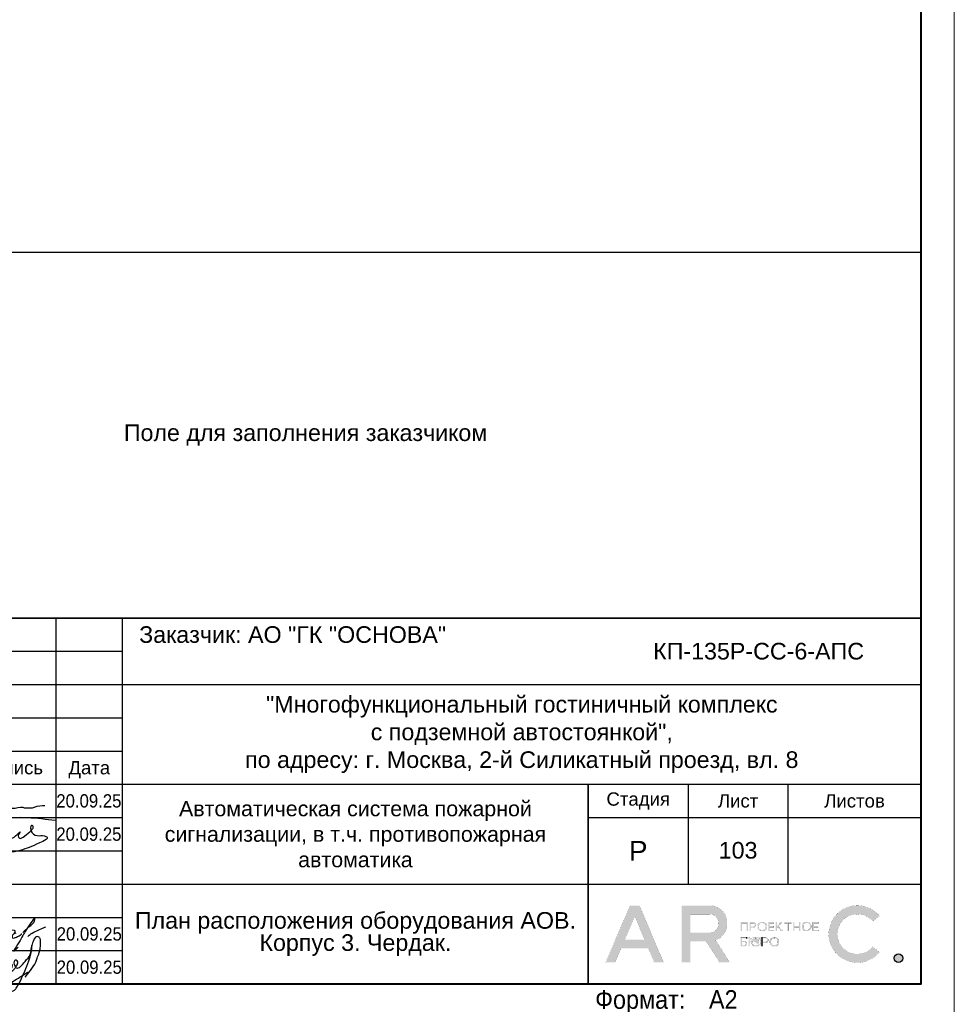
# Model space of a CAD drawing. Header units: millimetres. Extents: x -195178 to 1761886, y 140622 to 301105.
# Tile 129 of 131: x 1662547 to 1676592, y 241898 to 256700. Entities that reach past the tile are written whole.
import ezdxf
from ezdxf.enums import TextEntityAlignment as Align

# ---------------------------------------------------------------- set-up
doc = ezdxf.new("R2010")
doc.units = ezdxf.units.MM
doc.layers.get('Defpoints').update_dxf_attribs({"color": 252})
for name, color, linetype, lineweight in [('DB CP Оформление', 7, 'Continuous', 25), ('Охрана входов', 252, 'Continuous', 30), ('Рамка', 7, 'Continuous', 18)]:
    doc.layers.add(name, color=color, linetype=linetype, lineweight=lineweight)
doc.layers.add('DB CP Подписи', color=7, linetype='Continuous', lineweight=25, true_color=0x0a45f5)
doc.layers.add('Автоматика', color=1, linetype='Continuous')
doc.layers.add('формат', color=250, linetype='Continuous')
doc.styles.add('Arial', font='arial.ttf', dxfattribs={"width": 0.9, "height": 699.9999999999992})
doc.styles.add('CP.Text', font='arial.ttf')
doc.styles.add('CP.Text дата', font='arial.ttf', dxfattribs={"width": 0.9})

# ---------------------------------------------------------------- blocks, each defined once
blk = doc.blocks.new('*U57')
at = {"color": 0, "lineweight": 0}
blk.add_lwpolyline([(-841, 3.464264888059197e-14), (6.661338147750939e-14, 6.661338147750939e-14), (-1.377945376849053e-14, 594.0000000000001), (-841.0000000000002, 594.0000000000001)], close=True, dxfattribs=at)
at = {"lineweight": 40}
blk.add_lwpolyline([(-821, 5.000000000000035), (-4.999999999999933, 5.000000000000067), (-5.000000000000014, 589.0000000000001), (-821.0000000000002, 589.0000000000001)], close=True, dxfattribs=at)
at = {"style": 'Arial', "width": 0.9}
blk.add_text('Формат:', height=2.8, dxfattribs=at).set_placement((-53.97311837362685, 1.250000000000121))
at = {"style": 'Arial', "width": 0.9, "flags": 8}
blk.add_attdef('FORMAT', (-36.87188609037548, 1.257088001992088), '', height=2.8, dxfattribs=at)
blk = doc.blocks.new('Попов')
at = {"layer": 'DB CP Подписи', "color": 160, "true_color": 0x0a45f5}
for points in [[(7.394956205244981, 7.032094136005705), (4.284556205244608, 0.8400941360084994), (3.982156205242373, 0.4944941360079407), (3.665356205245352, 0.2583778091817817), (3.190156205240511, 0.09837780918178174), (2.801356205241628, 0.2064941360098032), (2.509696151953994, 0.451294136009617), (2.383756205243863, 0.7680941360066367), (2.429696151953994, 0.9984941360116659), (2.62855620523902, 1.243294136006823), (3.319756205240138, 1.603294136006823), (3.895756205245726, 1.848094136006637), (4.370956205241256, 1.992094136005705), (4.918156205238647, 1.992094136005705)], [(7.394956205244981, 7.032094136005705), (6.962956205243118, 6.427294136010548), (4.918156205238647, 1.992094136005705)], [(8.094156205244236, 0.03369413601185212), (8.828556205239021, 0.5520941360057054), (9.980556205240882, 1.272094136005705), (10.85895620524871, 1.761694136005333), (10.41255620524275, 1.084894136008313), (11.57895620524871, 2.611294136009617), (12.16935620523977, 3.84969413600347), (12.471756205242, 4.713694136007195), (12.629696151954, 5.419294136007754), (12.689696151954, 6.2400941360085), (12.54375620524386, 6.945694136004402), (12.34215620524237, 7.075294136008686), (12.03975620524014, 7.075294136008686), (11.64969615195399, 6.6000941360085), (11.379696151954, 5.779294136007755), (11.21895620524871, 4.728094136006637), (10.72935620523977, 3.014494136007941), (9.418956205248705, 0.0336941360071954)], [(5.979696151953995, 4.069175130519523), (4.859696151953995, -0.1216221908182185), (5.311356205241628, 0.624094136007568), (5.311356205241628, 0.8688941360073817), (5.624396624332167, 1.697142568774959), (6.247356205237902, 2.150494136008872), (6.650556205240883, 2.323294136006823), (6.909756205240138, 2.323294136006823), (7.125756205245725, 2.150494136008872), (7.125756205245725, 1.747294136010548), (6.82335620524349, 1.243294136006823), (6.333756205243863, 0.7968941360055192), (5.714556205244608, 0.5088941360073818), (5.412156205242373, 0.5952941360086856), (5.49855620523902, 1.286494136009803), (5.817585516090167, 1.879286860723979), (5.714556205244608, 1.286494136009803), (5.829756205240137, 0.9552941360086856), (6.146556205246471, 0.8832941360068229), (6.794556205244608, 1.012894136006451), (7.528956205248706, 1.459294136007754), (8.119356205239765, 2.064094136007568), (8.407356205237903, 2.510494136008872), (8.407356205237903, 2.899294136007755), (8.320956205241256, 3.028894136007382), (8.090556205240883, 2.956894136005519), (7.816956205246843, 2.366494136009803), (7.816956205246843, 1.963294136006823), (7.989756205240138, 1.776094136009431), (8.364156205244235, 1.891294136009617), (8.82495620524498, 2.323294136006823), (9.055356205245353, 2.697694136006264), (9.271356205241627, 3.302494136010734), (9.012156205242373, 3.561694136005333), (8.882556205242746, 3.561694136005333), (8.709696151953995, 3.3600941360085), (8.709696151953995, 2.978377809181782), (9.039696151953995, 2.408377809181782), (10.349696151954, 3.378377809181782), (11.11969615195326, 4.410259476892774), (11.27818451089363, 5.133235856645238), (11.35539592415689, 5.654323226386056), (11.38831620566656, 5.819447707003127), (11.35539592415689, 5.654323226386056)], [(3.521356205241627, 2.971294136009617), (3.294445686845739, 2.859738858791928), (4.789696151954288, 2.859738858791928)], [(3.521356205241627, 2.971294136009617), (4.126156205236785, 3.244894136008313), (4.932556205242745, 3.475294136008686), (6.444556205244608, 3.835294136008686), (7.495756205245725, 4.080094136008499)], [(1.534156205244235, 0.8688941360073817), (1.303756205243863, 1.041694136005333), (1.217356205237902, 1.214494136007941), (1.447756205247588, 1.416094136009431), (2.038156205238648, 1.603294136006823), (2.815756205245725, 1.761694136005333), (3.506956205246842, 1.876894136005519), (4.357209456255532, 1.989153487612), (4.918156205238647, 1.992094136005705)]]:
    blk.add_spline(points, degree=3, dxfattribs=at)
at = {"layer": 'DB CP Подписи'}
blk.add_spline([(8.094156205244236, 0.03369413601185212), (7.791756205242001, -0.2544480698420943), (7.618956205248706, -0.4847058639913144), (7.618956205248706, -0.8015058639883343), (7.950156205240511, -1.060705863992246), (8.569356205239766, -1.060705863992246), (8.943756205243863, -0.7583058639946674), (9.116556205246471, -0.4991058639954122), (9.418956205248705, 0.0336941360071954)], degree=3, dxfattribs=at)
blk = doc.blocks.new('A$Cf51998ab')
at = {"layer": 'DB CP Подписи'}
for points in [[(2.024743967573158, 7.175397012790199), (0.02474396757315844, 3.175397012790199), (2.524743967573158, 0.1753970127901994), (9.524743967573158, 6.675397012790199), (17.02474396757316, 19.1753970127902), (23.52474396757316, 28.6753970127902), (29.02474396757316, 35.6753970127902), (35.52474396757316, 43.6753970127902), (36.52474396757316, 44.6753970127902), (30.02474396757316, 30.6753970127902), (28.52474396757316, 26.1753970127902), (28.52474396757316, 25.1753970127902), (31.52474396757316, 26.6753970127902), (36.02474396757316, 30.1753970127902), (43.52474396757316, 36.1753970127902), (45.52474396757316, 39.1753970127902), (47.52474396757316, 42.6753970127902), (47.52474396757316, 43.1753970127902), (48.02474396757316, 44.1753970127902), (40.52474396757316, 31.1753970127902), (37.52474396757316, 25.6753970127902), (40.52474396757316, 25.1753970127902), (47.02474396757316, 28.6753970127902), (47.52474396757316, 29.1753970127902)], [(66.52474396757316, 31.6753970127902), (75.02474396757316, 39.1753970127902), (79.02474396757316, 43.6753970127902), (79.52474396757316, 46.6753970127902), (75.02474396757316, 41.6753970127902), (69.02474396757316, 32.6753970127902), (61.02474396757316, 18.6753970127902), (57.02474396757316, 11.6753970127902), (61.52474396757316, 15.6753970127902)], [(57.52474396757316, 34.1753970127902), (54.52474396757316, 34.1753970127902), (50.02474396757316, 31.1753970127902), (49.52474396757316, 26.1753970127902), (54.02474396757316, 27.6753970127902), (56.02474396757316, 29.1753970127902), (58.02474396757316, 33.1753970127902), (57.52474396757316, 34.1753970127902)], [(71.80259313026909, 27.23596012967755), (75.18207571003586, 30.02247973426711), (81.43411698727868, 33.40007838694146), (87.77064376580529, 36.27103771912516), (91.06563812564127, 37.45319772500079)], [(59.02474396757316, 30.6753970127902), (55.49455854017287, 28.71229258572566), (55.52474396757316, 25.6753970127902), (57.52474396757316, 25.6753970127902), (62.02474396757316, 27.6753970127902), (65.02474396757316, 29.6753970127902), (65.52474396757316, 30.1753970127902)]]:
    blk.add_spline(points, degree=3, dxfattribs=at)
blk = doc.blocks.new('Лого')
at = {"layer": 'DB CP Оформление'}
h = blk.add_hatch(color=0, dxfattribs=at)
edge = h.paths.add_edge_path()
edge.add_line((-3.149615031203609, 491.8564630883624), (-2.145539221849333, 491.0307320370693))
edge.add_arc((-5.466713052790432, 493.7619962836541), 4.300000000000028, 39.43316774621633, 320.5668322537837, ccw=False)
edge.add_line((-2.145539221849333, 496.4932605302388), (-3.149615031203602, 495.6675294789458))
edge.add_arc((-5.466713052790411, 493.7619962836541), 3.000000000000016, 39.43316774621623, 320.5668322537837)
edge = h.paths.add_edge_path()
edge.add_arc((0.7039796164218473, 490.1453402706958), 0.65, 0, 360)
h.paths.add_polyline_path([(-38.91856638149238, 496.3972109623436), (-37.43639440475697, 492.9290438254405), (-40.40073835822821, 492.9290438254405)], flags=16)
edge = h.paths.add_edge_path(flags=16)
edge.add_line((-30.56831019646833, 493.9825875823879), (-27.63778042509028, 493.9825875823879))
edge.add_arc((-27.63778042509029, 495.2825875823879), 1.299999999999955, 270.0000000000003, 360.0000000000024)
edge.add_line((-26.33778042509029, 495.2825875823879), (-26.33778042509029, 495.4512324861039))
edge.add_arc((-27.63778042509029, 495.4512324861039), 1.300000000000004, 359.9999999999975, 449.9999999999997)
edge.add_line((-27.63778042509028, 496.7512324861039), (-30.56831019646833, 496.7512324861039))
edge.add_line((-30.56831019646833, 496.7512324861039), (-30.56831019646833, 493.9825875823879))
h.paths.add_polyline_path([(-35.9689509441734, 489.4953402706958), (-36.88082038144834, 491.6290438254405), (-40.956312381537, 491.6290438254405), (-41.8681818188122, 489.4953402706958), (-43.28192242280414, 489.4953402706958), (-39.6254366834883, 498.0512324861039), (-38.21169607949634, 498.0512324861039), (-34.55521034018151, 489.4953402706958)])
edge = h.paths.add_edge_path()
edge.add_line((-30.56831019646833, 489.4953402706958), (-31.86831019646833, 489.4953402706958))
edge.add_line((-31.86831019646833, 489.4953402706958), (-31.86831019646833, 498.0512324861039))
edge.add_line((-31.86831019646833, 498.0512324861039), (-27.63778042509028, 498.0512324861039))
edge.add_arc((-27.63778042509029, 495.4512324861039), 2.600000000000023, 0, 89.99999999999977, ccw=False)
edge.add_line((-25.03778042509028, 495.4512324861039), (-25.03778042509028, 495.2825875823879))
edge.add_arc((-27.63778042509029, 495.2825875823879), 2.600000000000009, -70.23716168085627, 0, ccw=False)
edge.add_line((-26.75864866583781, 492.8357268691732), (-24.6131234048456, 489.4953402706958))
edge.add_line((-24.6131234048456, 489.4953402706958), (-26.15818166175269, 489.4953402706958))
edge.add_line((-26.15818166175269, 489.4953402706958), (-28.20534579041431, 492.6825875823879))
edge.add_line((-28.20534579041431, 492.6825875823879), (-30.56831019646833, 492.6825875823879))
edge.add_line((-30.56831019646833, 492.6825875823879), (-30.56831019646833, 489.4953402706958))
edge = h.paths.add_edge_path(flags=16)
edge.add_line((-21.27053753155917, 492.6928723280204), (-21.27053753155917, 492.5228723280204))
edge.add_arc((-20.82053753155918, 492.5228723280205), 0.4499999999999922, 180.0000000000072, 270.0000000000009)
edge.add_line((-20.82053753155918, 492.0728723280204), (-20.69150461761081, 492.0728723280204))
edge.add_arc((-20.6915046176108, 492.5228723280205), 0.4500000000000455, 269.9999999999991, 359.9999999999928)
edge.add_line((-20.24150461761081, 492.5228723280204), (-20.24150461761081, 492.6928723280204))
edge.add_arc((-20.69150461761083, 492.6928723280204), 0.4500000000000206, 0, 89.99999999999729)
edge.add_line((-20.69150461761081, 493.1428723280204), (-20.82053753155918, 493.1428723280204))
edge.add_arc((-20.82053753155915, 492.6928723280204), 0.4500000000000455, 90.00000000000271, 180)
edge = h.paths.add_edge_path(flags=17)
edge.add_line((-21.62964566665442, 491.9228723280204), (-21.62964566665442, 492.5328723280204))
edge.add_line((-21.62964566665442, 492.5328723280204), (-21.45053753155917, 492.5328723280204))
edge.add_line((-21.45053753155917, 492.5328723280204), (-21.45053753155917, 492.5228723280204))
edge.add_arc((-20.85053753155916, 492.5228723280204), 0.6000000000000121, 180, 269.999999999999)
edge.add_line((-20.85053753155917, 491.9228723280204), (-20.66150461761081, 491.9228723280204))
edge.add_arc((-20.66150461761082, 492.5228723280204), 0.6000000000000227, 270.000000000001, 360)
edge.add_line((-20.06150461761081, 492.5228723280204), (-20.06150461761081, 492.6928723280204))
edge.add_arc((-20.66150461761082, 492.6928723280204), 0.6000000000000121, 0, 89.99999999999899)
edge.add_line((-20.66150461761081, 493.2928723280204), (-20.85053753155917, 493.2928723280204))
edge.add_arc((-20.85053753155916, 492.6928723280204), 0.6000000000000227, 90.00000000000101, 180)
edge.add_line((-21.45053753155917, 492.6928723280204), (-21.45053753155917, 492.6828723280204))
edge.add_line((-21.45053753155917, 492.6828723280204), (-21.62964566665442, 492.6828723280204))
edge.add_line((-21.62964566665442, 492.6828723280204), (-21.62964566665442, 493.2928723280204))
edge.add_line((-21.62964566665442, 493.2928723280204), (-21.80964566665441, 493.2928723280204))
edge.add_line((-21.80964566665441, 493.2928723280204), (-21.80964566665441, 491.9228723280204))
edge.add_line((-21.80964566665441, 491.9228723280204), (-21.62964566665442, 491.9228723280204))
edge = h.paths.add_edge_path(flags=16)
edge.add_line((-18.44160413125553, 492.6928723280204), (-18.44160413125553, 492.5228723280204))
edge.add_arc((-17.99160413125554, 492.5228723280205), 0.4499999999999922, 180.0000000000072, 270.0000000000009)
edge.add_line((-17.99160413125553, 492.0728723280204), (-17.86257121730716, 492.0728723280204))
edge.add_arc((-17.86257121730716, 492.5228723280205), 0.4500000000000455, 269.9999999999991, 359.9999999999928)
edge.add_line((-17.41257121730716, 492.5228723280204), (-17.41257121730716, 492.6928723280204))
edge.add_arc((-17.86257121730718, 492.6928723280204), 0.4500000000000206, 0, 89.99999999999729)
edge.add_line((-17.86257121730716, 493.1428723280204), (-17.99160413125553, 493.1428723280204))
edge.add_arc((-17.99160413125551, 492.6928723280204), 0.4500000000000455, 90.00000000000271, 180)
edge = h.paths.add_edge_path()
edge.add_line((-18.62160413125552, 492.6928723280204), (-18.62160413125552, 492.5228723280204))
edge.add_arc((-18.02160413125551, 492.5228723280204), 0.6000000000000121, 180, 269.999999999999)
edge.add_line((-18.02160413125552, 491.9228723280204), (-17.83257121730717, 491.9228723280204))
edge.add_arc((-17.83257121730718, 492.5228723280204), 0.6000000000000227, 270.000000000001, 360)
edge.add_line((-17.23257121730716, 492.5228723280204), (-17.23257121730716, 492.6928723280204))
edge.add_arc((-17.83257121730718, 492.6928723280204), 0.6000000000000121, 0, 89.99999999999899)
edge.add_line((-17.83257121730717, 493.2928723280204), (-18.02160413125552, 493.2928723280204))
edge.add_arc((-18.02160413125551, 492.6928723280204), 0.6000000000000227, 90.00000000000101, 180)
edge = h.paths.add_edge_path(flags=16)
edge.add_line((-13.61226025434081, 494.9777851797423), (-13.61226025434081, 494.8077851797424))
edge.add_arc((-13.16226025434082, 494.8077851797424), 0.4499999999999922, 180.0000000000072, 270.0000000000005)
edge.add_line((-13.16226025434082, 494.3577851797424), (-13.03322734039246, 494.3577851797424))
edge.add_arc((-13.03322734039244, 494.8077851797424), 0.4500000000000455, 269.9999999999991, 359.9999999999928)
edge.add_line((-12.58322734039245, 494.8077851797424), (-12.58322734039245, 494.9777851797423))
edge.add_arc((-13.03322734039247, 494.9777851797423), 0.4500000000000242, 0, 89.99999999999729)
edge.add_line((-13.03322734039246, 495.4277851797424), (-13.16226025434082, 495.4277851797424))
edge.add_arc((-13.16226025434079, 494.9777851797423), 0.4500000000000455, 90.00000000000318, 180)
edge = h.paths.add_edge_path()
edge.add_line((-13.79226025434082, 494.9777851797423), (-13.79226025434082, 494.8077851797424))
edge.add_arc((-13.19226025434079, 494.8077851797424), 0.6000000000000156, 180, 269.9999999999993)
edge.add_line((-13.19226025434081, 494.2077851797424), (-13.00322734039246, 494.2077851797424))
edge.add_arc((-13.00322734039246, 494.8077851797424), 0.6000000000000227, 270.000000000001, 360)
edge.add_line((-12.40322734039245, 494.8077851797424), (-12.40322734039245, 494.9777851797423))
edge.add_arc((-13.00322734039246, 494.9777851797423), 0.6000000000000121, 0, 89.99999999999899)
edge.add_line((-13.00322734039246, 495.5777851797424), (-13.19226025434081, 495.5777851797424))
edge.add_arc((-13.19226025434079, 494.9777851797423), 0.6000000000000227, 90.00000000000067, 180)
edge = h.paths.add_edge_path(flags=16)
edge.add_line((-20.28705089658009, 494.9777851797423), (-20.28705089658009, 494.8077851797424))
edge.add_arc((-19.8370508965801, 494.8077851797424), 0.4499999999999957, 180.0000000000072, 270.0000000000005)
edge.add_line((-19.83705089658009, 494.3577851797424), (-19.70801798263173, 494.3577851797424))
edge.add_arc((-19.70801798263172, 494.8077851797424), 0.4500000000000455, 269.9999999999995, 359.9999999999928)
edge.add_line((-19.25801798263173, 494.8077851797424), (-19.25801798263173, 494.9777851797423))
edge.add_arc((-19.70801798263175, 494.9777851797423), 0.4500000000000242, 0, 89.99999999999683)
edge.add_line((-19.70801798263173, 495.4277851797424), (-19.83705089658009, 495.4277851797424))
edge.add_arc((-19.83705089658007, 494.9777851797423), 0.4500000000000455, 90.00000000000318, 180)
edge = h.paths.add_edge_path()
edge.add_line((-20.46705089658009, 494.9777851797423), (-20.46705089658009, 494.8077851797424))
edge.add_arc((-19.86705089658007, 494.8077851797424), 0.6000000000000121, 180, 269.999999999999)
edge.add_line((-19.86705089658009, 494.2077851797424), (-19.67801798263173, 494.2077851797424))
edge.add_arc((-19.67801798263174, 494.8077851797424), 0.6000000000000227, 270.000000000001, 360)
edge.add_line((-19.07801798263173, 494.8077851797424), (-19.07801798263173, 494.9777851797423))
edge.add_arc((-19.67801798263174, 494.9777851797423), 0.6000000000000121, 0, 89.99999999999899)
edge.add_line((-19.67801798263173, 495.5777851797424), (-19.86705089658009, 495.5777851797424))
edge.add_arc((-19.86705089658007, 494.9777851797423), 0.6000000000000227, 90.00000000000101, 180)
edge = h.paths.add_edge_path(flags=16)
edge.add_arc((-19.22667760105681, 492.7878723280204), 0.1800000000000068, 270.0000000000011, 360)
edge.add_line((-19.04667760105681, 492.7878723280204), (-19.0466776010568, 492.9328723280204))
edge.add_arc((-19.22667760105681, 492.9328723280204), 0.1800000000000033, 0, 89.99999999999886)
edge.add_line((-19.2266776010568, 493.1128723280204), (-19.63443714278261, 493.1128723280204))
edge.add_line((-19.63443714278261, 493.1128723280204), (-19.6344371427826, 492.6078723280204))
edge.add_line((-19.6344371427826, 492.6078723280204), (-19.22667760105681, 492.6078723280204))
edge = h.paths.add_edge_path()
edge.add_line((-19.63443714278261, 491.9228723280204), (-19.81443714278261, 491.9228723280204))
edge.add_line((-19.81443714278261, 491.9228723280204), (-19.81443714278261, 493.2928723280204))
edge.add_line((-19.81443714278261, 493.2928723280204), (-19.2266776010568, 493.2928723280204))
edge.add_arc((-19.2266776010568, 492.9328723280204), 0.3600000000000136, 0, 89.99999999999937, ccw=False)
edge.add_line((-18.8666776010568, 492.9328723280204), (-18.86667760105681, 492.7878723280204))
edge.add_arc((-19.22667760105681, 492.7878723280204), 0.3600000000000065, -89.99999999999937, 0, ccw=False)
edge.add_line((-19.22667760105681, 492.4278723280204), (-19.63443714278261, 492.4278723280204))
edge.add_line((-19.63443714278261, 492.4278723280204), (-19.63443714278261, 491.9228723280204))
edge = h.paths.add_edge_path(flags=16)
edge.add_line((-22.41432519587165, 492.0728723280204), (-22.81592550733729, 492.0728723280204))
edge.add_line((-22.81592550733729, 492.0728723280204), (-22.81592550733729, 492.5700955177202))
edge.add_line((-22.81592550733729, 492.5700955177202), (-22.41432519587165, 492.5700955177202))
edge.add_arc((-22.41432519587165, 492.3900955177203), 0.17999999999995, -1.807620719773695e-11, 89.99999999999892, ccw=False)
edge.add_line((-22.23432519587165, 492.3900955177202), (-22.23432519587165, 492.2528723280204))
edge.add_arc((-22.41432519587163, 492.2528723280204), 0.1799999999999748, -90.00000000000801, 0, ccw=False)
h.paths.add_polyline_path([(-16.95626591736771, 495.5777851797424), (-17.51223811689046, 494.9677851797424), (-17.55459530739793, 494.9677851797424), (-17.55459530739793, 495.5777851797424), (-17.73459530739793, 495.5777851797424), (-17.73459530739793, 494.2077851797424), (-17.55459530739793, 494.2077851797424), (-17.55459530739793, 494.8177851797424), (-17.47826675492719, 494.8177851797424), (-16.92229455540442, 494.2077851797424), (-16.67874821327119, 494.2077851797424), (-17.32006333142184, 494.9114214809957), (-16.71271957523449, 495.5777851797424)])
edge = h.paths.add_edge_path()
edge.add_line((-22.10894538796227, 493.1128723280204), (-22.8159255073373, 493.1128723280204))
edge.add_line((-22.8159255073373, 493.1128723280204), (-22.81592550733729, 492.7200955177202))
edge.add_line((-22.81592550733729, 492.7200955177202), (-22.41432519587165, 492.7200955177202))
edge.add_arc((-22.41432519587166, 492.3600955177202), 0.3600000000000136, 0, 89.99999999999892, ccw=False)
edge.add_line((-22.05432519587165, 492.3600955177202), (-22.05432519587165, 492.2828723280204))
edge.add_arc((-22.41432519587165, 492.2828723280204), 0.3600000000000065, -89.99999999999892, 0, ccw=False)
edge.add_line((-22.41432519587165, 491.9228723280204), (-23.01592550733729, 491.9228723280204))
edge.add_line((-23.01592550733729, 491.9228723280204), (-23.01592550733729, 493.2928723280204))
edge.add_line((-23.01592550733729, 493.2928723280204), (-22.10894538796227, 493.2928723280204))
edge.add_line((-22.10894538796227, 493.2928723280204), (-22.10894538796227, 493.1128723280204))
h.paths.add_polyline_path([(-15.99401623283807, 495.3977851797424), (-16.45775531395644, 495.3977851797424), (-16.45775531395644, 495.5777851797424), (-15.35027715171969, 495.5777851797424), (-15.35027715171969, 495.3977851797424), (-15.81401623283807, 495.3977851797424), (-15.81401623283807, 494.2077851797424), (-15.99401623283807, 494.2077851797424)])
h.paths.add_polyline_path([(-14.219327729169, 494.9827851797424), (-14.219327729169, 495.5777851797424), (-14.039327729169, 495.5777851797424), (-14.039327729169, 494.2077851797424), (-14.219327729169, 494.2077851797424), (-14.219327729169, 494.8027851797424), (-14.92320967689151, 494.8027851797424), (-14.92320967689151, 494.2077851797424), (-15.10320967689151, 494.2077851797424), (-15.10320967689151, 495.5777851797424), (-14.92320967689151, 495.5777851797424), (-14.92320967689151, 494.9827851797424)])
h.paths.add_polyline_path([(-11.97615986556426, 494.8027851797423), (-11.97615986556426, 494.3877851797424), (-11.30687213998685, 494.3877851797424), (-11.30687213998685, 494.2077851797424), (-12.15615986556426, 494.2077851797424), (-12.15615986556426, 495.5777851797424), (-11.30687213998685, 495.5777851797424), (-11.30687213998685, 495.3977851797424), (-11.97615986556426, 495.3977851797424), (-11.97615986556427, 494.9827851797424), (-11.34484040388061, 494.9827851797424), (-11.34484040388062, 494.8027851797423)])
edge = h.paths.add_edge_path(flags=16)
edge.add_arc((-21.07411837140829, 495.0727851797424), 0.1800000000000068, 270.0000000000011, 360)
edge.add_line((-20.89411837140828, 495.0727851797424), (-20.89411837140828, 495.2177851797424))
edge.add_arc((-21.07411837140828, 495.2177851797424), 0.1800000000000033, 0, 89.99999999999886)
edge.add_line((-21.07411837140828, 495.3977851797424), (-21.48187791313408, 495.3977851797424))
edge.add_line((-21.48187791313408, 495.3977851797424), (-21.48187791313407, 494.8927851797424))
edge.add_line((-21.48187791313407, 494.8927851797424), (-21.07411837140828, 494.8927851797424))
h.paths.add_polyline_path([(-22.81592550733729, 494.2077851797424), (-23.01592550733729, 494.2077851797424), (-23.01592550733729, 495.5777851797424), (-21.90894538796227, 495.5777851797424), (-21.90894538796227, 494.2077851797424), (-22.10894538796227, 494.2077851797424), (-22.10894538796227, 495.3977851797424), (-22.81592550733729, 495.3977851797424)])
h.paths.add_polyline_path([(-18.65095050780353, 494.8027851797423), (-18.65095050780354, 494.3877851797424), (-17.98166278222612, 494.3877851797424), (-17.98166278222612, 494.2077851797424), (-18.83095050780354, 494.2077851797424), (-18.83095050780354, 495.5777851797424), (-17.98166278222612, 495.5777851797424), (-17.98166278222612, 495.3977851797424), (-18.65095050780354, 495.3977851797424), (-18.65095050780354, 494.9827851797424), (-18.01963104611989, 494.9827851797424), (-18.01963104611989, 494.8027851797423)])
edge = h.paths.add_edge_path()
edge.add_line((-21.48187791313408, 494.2077851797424), (-21.66187791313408, 494.2077851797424))
edge.add_line((-21.66187791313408, 494.2077851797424), (-21.66187791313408, 495.5777851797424))
edge.add_line((-21.66187791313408, 495.5777851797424), (-21.07411837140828, 495.5777851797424))
edge.add_arc((-21.07411837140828, 495.2177851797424), 0.3600000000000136, 0, 89.99999999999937, ccw=False)
edge.add_line((-20.71411837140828, 495.2177851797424), (-20.71411837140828, 495.0727851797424))
edge.add_arc((-21.07411837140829, 495.0727851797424), 0.3600000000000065, -89.99999999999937, 0, ccw=False)
edge.add_line((-21.07411837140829, 494.7127851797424), (-21.48187791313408, 494.7127851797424))
edge.add_line((-21.48187791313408, 494.7127851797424), (-21.48187791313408, 494.2077851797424))
edge = h.paths.add_edge_path()
edge.add_line((-19.81443714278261, 493.2928723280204), (-19.81443714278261, 491.9228723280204))
edge.add_line((-22.10894538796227, 493.2928723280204), (-22.10894538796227, 493.1128723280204))
at = {"layer": 'DB CP Оформление', "color": 0}
for p, q in [((-22.10894538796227, 493.2928723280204), (-22.10894538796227, 493.1128723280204)), ((-19.81443714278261, 493.2928723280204), (-19.81443714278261, 491.9228723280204))]:
    blk.add_line(p, q, dxfattribs=at)
at = {"layer": 'DB CP Оформление', "color": 0, "const_width": 0.01}
for points in [[(-35.9689509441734, 489.4953402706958), (-36.88082038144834, 491.6290438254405), (-40.956312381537, 491.6290438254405), (-41.8681818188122, 489.4953402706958), (-43.28192242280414, 489.4953402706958), (-39.6254366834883, 498.0512324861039), (-38.21169607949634, 498.0512324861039), (-34.55521034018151, 489.4953402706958)], [(-38.91856638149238, 496.3972109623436), (-37.43639440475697, 492.9290438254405), (-40.40073835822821, 492.9290438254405)], [(-22.81592550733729, 494.2077851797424), (-23.01592550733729, 494.2077851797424), (-23.01592550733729, 495.5777851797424), (-21.90894538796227, 495.5777851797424), (-21.90894538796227, 494.2077851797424), (-22.10894538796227, 494.2077851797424), (-22.10894538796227, 495.3977851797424), (-22.81592550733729, 495.3977851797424)], [(-18.65095050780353, 494.8027851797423), (-18.65095050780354, 494.3877851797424), (-17.98166278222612, 494.3877851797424), (-17.98166278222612, 494.2077851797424), (-18.83095050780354, 494.2077851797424), (-18.83095050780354, 495.5777851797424), (-17.98166278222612, 495.5777851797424), (-17.98166278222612, 495.3977851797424), (-18.65095050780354, 495.3977851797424), (-18.65095050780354, 494.9827851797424), (-18.01963104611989, 494.9827851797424), (-18.01963104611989, 494.8027851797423)], [(-16.95626591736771, 495.5777851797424), (-17.51223811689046, 494.9677851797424), (-17.55459530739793, 494.9677851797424), (-17.55459530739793, 495.5777851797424), (-17.73459530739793, 495.5777851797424), (-17.73459530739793, 494.2077851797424), (-17.55459530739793, 494.2077851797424), (-17.55459530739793, 494.8177851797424), (-17.47826675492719, 494.8177851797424), (-16.92229455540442, 494.2077851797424), (-16.67874821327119, 494.2077851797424), (-17.32006333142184, 494.9114214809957), (-16.71271957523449, 495.5777851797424)], [(-15.99401623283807, 495.3977851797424), (-16.45775531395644, 495.3977851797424), (-16.45775531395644, 495.5777851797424), (-15.35027715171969, 495.5777851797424), (-15.35027715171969, 495.3977851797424), (-15.81401623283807, 495.3977851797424), (-15.81401623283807, 494.2077851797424), (-15.99401623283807, 494.2077851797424)], [(-14.219327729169, 494.9827851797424), (-14.219327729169, 495.5777851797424), (-14.039327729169, 495.5777851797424), (-14.039327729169, 494.2077851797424), (-14.219327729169, 494.2077851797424), (-14.219327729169, 494.8027851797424), (-14.92320967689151, 494.8027851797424), (-14.92320967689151, 494.2077851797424), (-15.10320967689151, 494.2077851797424), (-15.10320967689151, 495.5777851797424), (-14.92320967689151, 495.5777851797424), (-14.92320967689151, 494.9827851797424)], [(-11.97615986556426, 494.8027851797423), (-11.97615986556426, 494.3877851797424), (-11.30687213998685, 494.3877851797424), (-11.30687213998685, 494.2077851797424), (-12.15615986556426, 494.2077851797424), (-12.15615986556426, 495.5777851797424), (-11.30687213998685, 495.5777851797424), (-11.30687213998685, 495.3977851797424), (-11.97615986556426, 495.3977851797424), (-11.97615986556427, 494.9827851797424), (-11.34484040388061, 494.9827851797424), (-11.34484040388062, 494.8027851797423)]]:
    blk.add_lwpolyline(points, close=True, dxfattribs=at)
for points in [[(-30.56831019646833, 489.4953402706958), (-31.86831019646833, 489.4953402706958), (-31.86831019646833, 498.0512324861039), (-27.63778042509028, 498.0512324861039, -0.414213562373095), (-25.03778042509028, 495.4512324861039), (-25.03778042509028, 495.2825875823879, -0.316436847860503), (-26.75864866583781, 492.8357268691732), (-24.6131234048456, 489.4953402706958), (-26.15818166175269, 489.4953402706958), (-28.20534579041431, 492.6825875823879), (-30.56831019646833, 492.6825875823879)], [(-3.149615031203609, 491.8564630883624), (-2.145539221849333, 491.0307320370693, -2.790346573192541), (-2.145539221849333, 496.4932605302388), (-3.149615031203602, 495.6675294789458, 2.790346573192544)], [(-30.56831019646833, 493.9825875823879), (-27.63778042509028, 493.9825875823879, 0.414213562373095), (-26.33778042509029, 495.2825875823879), (-26.33778042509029, 495.4512324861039, 0.414213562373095), (-27.63778042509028, 496.7512324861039), (-30.56831019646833, 496.7512324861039)], [(-21.48187791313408, 494.2077851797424), (-21.66187791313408, 494.2077851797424), (-21.66187791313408, 495.5777851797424), (-21.07411837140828, 495.5777851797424, -0.4142135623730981), (-20.71411837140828, 495.2177851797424), (-20.71411837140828, 495.0727851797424, -0.4142135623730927), (-21.07411837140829, 494.7127851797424), (-21.48187791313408, 494.7127851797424)], [(-21.07411837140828, 494.8927851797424, 0.4142135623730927), (-20.89411837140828, 495.0727851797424), (-20.89411837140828, 495.2177851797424, 0.4142135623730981), (-21.07411837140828, 495.3977851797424), (-21.48187791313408, 495.3977851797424), (-21.48187791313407, 494.8927851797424)], [(-20.46705089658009, 494.9777851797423), (-20.46705089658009, 494.8077851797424, 0.414213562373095), (-19.86705089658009, 494.2077851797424), (-19.67801798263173, 494.2077851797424, 0.414213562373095), (-19.07801798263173, 494.8077851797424), (-19.07801798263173, 494.9777851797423, 0.414213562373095), (-19.67801798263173, 495.5777851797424), (-19.86705089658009, 495.5777851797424, 0.414213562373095)], [(-20.28705089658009, 494.9777851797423), (-20.28705089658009, 494.8077851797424, 0.414213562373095), (-19.83705089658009, 494.3577851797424), (-19.70801798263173, 494.3577851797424, 0.414213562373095), (-19.25801798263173, 494.8077851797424), (-19.25801798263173, 494.9777851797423, 0.414213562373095), (-19.70801798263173, 495.4277851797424), (-19.83705089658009, 495.4277851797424, 0.414213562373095)], [(-13.79226025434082, 494.9777851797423), (-13.79226025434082, 494.8077851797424, 0.414213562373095), (-13.19226025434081, 494.2077851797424), (-13.00322734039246, 494.2077851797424, 0.414213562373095), (-12.40322734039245, 494.8077851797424), (-12.40322734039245, 494.9777851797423, 0.414213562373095), (-13.00322734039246, 495.5777851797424), (-13.19226025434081, 495.5777851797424, 0.414213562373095)], [(-13.61226025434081, 494.9777851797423), (-13.61226025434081, 494.8077851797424, 0.414213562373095), (-13.16226025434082, 494.3577851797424), (-13.03322734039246, 494.3577851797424, 0.414213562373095), (-12.58322734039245, 494.8077851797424), (-12.58322734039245, 494.9777851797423, 0.414213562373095), (-13.03322734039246, 495.4277851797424), (-13.16226025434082, 495.4277851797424, 0.414213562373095)], [(-22.10894538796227, 493.1128723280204), (-22.8159255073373, 493.1128723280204), (-22.81592550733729, 492.7200955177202), (-22.41432519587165, 492.7200955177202, -0.4142135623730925), (-22.05432519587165, 492.3600955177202), (-22.05432519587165, 492.2828723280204, -0.4142135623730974), (-22.41432519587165, 491.9228723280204), (-23.01592550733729, 491.9228723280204), (-23.01592550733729, 493.2928723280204), (-22.10894538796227, 493.2928723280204)], [(-21.62964566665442, 491.9228723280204), (-21.62964566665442, 492.5328723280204), (-21.45053753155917, 492.5328723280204), (-21.45053753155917, 492.5228723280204, 0.414213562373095), (-20.85053753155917, 491.9228723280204), (-20.66150461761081, 491.9228723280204, 0.414213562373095), (-20.06150461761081, 492.5228723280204), (-20.06150461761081, 492.6928723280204, 0.414213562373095), (-20.66150461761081, 493.2928723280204), (-20.85053753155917, 493.2928723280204, 0.414213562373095), (-21.45053753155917, 492.6928723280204), (-21.45053753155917, 492.6828723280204), (-21.62964566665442, 492.6828723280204), (-21.62964566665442, 493.2928723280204), (-21.80964566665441, 493.2928723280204), (-21.80964566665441, 491.9228723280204)], [(-21.27053753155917, 492.6928723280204), (-21.27053753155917, 492.5228723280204, 0.414213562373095), (-20.82053753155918, 492.0728723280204), (-20.69150461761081, 492.0728723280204, 0.414213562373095), (-20.24150461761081, 492.5228723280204), (-20.24150461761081, 492.6928723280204, 0.414213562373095), (-20.69150461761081, 493.1428723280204), (-20.82053753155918, 493.1428723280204, 0.414213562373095)], [(-19.63443714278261, 491.9228723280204), (-19.81443714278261, 491.9228723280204), (-19.81443714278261, 493.2928723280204), (-19.2266776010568, 493.2928723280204, -0.4142135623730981), (-18.8666776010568, 492.9328723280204), (-18.86667760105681, 492.7878723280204, -0.4142135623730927), (-19.22667760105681, 492.4278723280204), (-19.63443714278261, 492.4278723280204)], [(-19.22667760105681, 492.6078723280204, 0.4142135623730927), (-19.04667760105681, 492.7878723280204), (-19.0466776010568, 492.9328723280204, 0.4142135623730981), (-19.2266776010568, 493.1128723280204), (-19.63443714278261, 493.1128723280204), (-19.6344371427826, 492.6078723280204)], [(-18.62160413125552, 492.6928723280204), (-18.62160413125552, 492.5228723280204, 0.414213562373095), (-18.02160413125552, 491.9228723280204), (-17.83257121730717, 491.9228723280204, 0.414213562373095), (-17.23257121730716, 492.5228723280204), (-17.23257121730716, 492.6928723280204, 0.414213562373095), (-17.83257121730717, 493.2928723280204), (-18.02160413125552, 493.2928723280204, 0.414213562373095)], [(-18.44160413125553, 492.6928723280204), (-18.44160413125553, 492.5228723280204, 0.414213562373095), (-17.99160413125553, 492.0728723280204), (-17.86257121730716, 492.0728723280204, 0.414213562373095), (-17.41257121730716, 492.5228723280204), (-17.41257121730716, 492.6928723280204, 0.414213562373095), (-17.86257121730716, 493.1428723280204), (-17.99160413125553, 493.1428723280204, 0.414213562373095)], [(-22.41432519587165, 492.0728723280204), (-22.81592550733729, 492.0728723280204), (-22.81592550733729, 492.5700955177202), (-22.41432519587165, 492.5700955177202, -0.4142135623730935), (-22.23432519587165, 492.3900955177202), (-22.23432519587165, 492.2528723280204, -0.4142135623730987)]]:
    blk.add_lwpolyline(points, format="xyb", close=True, dxfattribs=at)
at = {"layer": 'DB CP Оформление', "color": 0}
blk.add_circle((0.7039796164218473, 490.1453402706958), 0.65, dxfattribs=at)
at = {"layer": 'Defpoints', "color": 0}
blk.add_lwpolyline([(-45.89650028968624, 501.2732863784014), (4.103499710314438, 501.2732863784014), (4.103499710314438, 486.2732863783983), (-45.89650028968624, 486.2732863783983)], close=True, dxfattribs=at)
blk = doc.blocks.new('A$C5BE547C8')
at = {"layer": 'DB CP Подписи', "color": 160, "true_color": 0x0a45f5}
for points in [[(-36.17550682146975, 134.4371501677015), (61.71678818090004, 412.4869762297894)], [(12.77064067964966, 273.4620631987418), (54.9465189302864, 284.4855278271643), (94.154754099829, 355.2698806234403), (190.2780455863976, 461.4464249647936), (197.8667517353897, 439.9583000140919)], [(553.6754189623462, 292.4671654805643), (541.1363445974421, 294.8536106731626), (543.5881781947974, 221.3447915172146), (618.3679039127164, 188.8783703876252), (688.8570107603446, 181.5274854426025), (702.341915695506, 169.2760206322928), (655.1448083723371, 128.8461685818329), (445.8771119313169, 43.72502877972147), (210.5232081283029, -1.356840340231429), (25.1820216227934, -2.336883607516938), (-119.9528827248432, 30.00445333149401), (-207.229957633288, 105.4676031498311), (-226.8427679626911, 202.491644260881), (-177.8107121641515, 263.2541753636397), (-54.24994114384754, 301.4757719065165), (189.9297362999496, 360.2782164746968), (498.8316938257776, 377.9189649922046), (787.0024744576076, 349.3846527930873)], [(12.77064067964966, 273.4620631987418), (53.68175455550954, 259.2054039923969), (47.35787273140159, 207.3811667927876), (60.00563637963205, 173.2529950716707), (97.94904722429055, 183.3650324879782)], [(97.94904722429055, 183.3650324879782), (177.0679458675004, 224.8184770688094), (161.8986921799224, 163.5096667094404), (207.1457470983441, 161.4226177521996), (266.314922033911, 204.5548820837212), (296.9437179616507, 255.3396693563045), (253.785020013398, 280.3842265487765), (197.7158576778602, 243.8061435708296), (177.076149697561, 224.897245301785)], [(240.4512582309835, 278.160545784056), (216.6761126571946, 242.9138925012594), (193.0570860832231, 200.9501308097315), (214.3763311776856, 163.8837520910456), (260.4151262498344, 165.1061032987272), (324.2741268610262, 195.7046833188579), (317.2758679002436, 178.2197674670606), (323.3993369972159, 165.9803596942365), (371.5122399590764, 186.0879841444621), (421.3747226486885, 228.0517155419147), (401.2547955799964, 186.9622102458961), (414.3764636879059, 162.4833644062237), (464.2389463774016, 183.4652452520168), (539.4700353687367, 247.2851138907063), (556.5207641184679, 274.5734312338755), (553.6754189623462, 292.4671654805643)]]:
    blk.add_spline(points, degree=3, dxfattribs=at)
blk = doc.blocks.new('Никачалов')
blk.add_lwpolyline([(-307.2528087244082, -10.52482762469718), (-266.7209943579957, -10.52482762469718), (-217.2917009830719, 12.19796214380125), (-151.053767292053, 56.65713122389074), (-104.5903002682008, 97.1639252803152), (-42.3079472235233, 148.5397506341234), (-2.762450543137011, 181.1417946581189), (25.90605847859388, 213.7455219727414), (43.7010164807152, 235.4819012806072), (55.56432182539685, 255.2404097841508), (61.49597449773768, 269.0720390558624), (48.64291482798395, 267.0958515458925), (20.96416013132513, 227.5771512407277), (-26.48906123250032, 171.2625404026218), (-43.29770154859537, 147.551656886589), (-106.566372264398, 73.45304175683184), (-171.8145516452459, 1.330614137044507), (-320.1058683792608, -151.8054015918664), (-406.1148320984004, -241.7118334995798), (-487.1818974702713, -312.8461673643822), (-518.8162328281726, -343.4720238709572), (-528.703466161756, -345.4482113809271), (-526.7239574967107, -334.5808633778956), (-516.8401608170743, -316.7968590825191), (-494.0998678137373, -283.2067213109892), (-477.294664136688, -261.4703420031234), (-435.7730954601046, -217.0111729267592), (-400.1831794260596, -188.3598206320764), (-362.6171914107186, -168.6013121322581), (-318.1297963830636, -150.8173078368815), (-234.0969046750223, -118.213580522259), (-154.0195936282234, -90.55032198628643), (-5.728276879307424, -52.01971543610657), (-125.3510846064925, -134.0213973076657), (-130.2929829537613, -133.0333035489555), (-128.316910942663, -131.0571160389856), (-95.39726961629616, -111.8204287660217), (-59.85203000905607, -95.76348443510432), (-27.71938084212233, -87.49177623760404), (-25.77080201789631, -90.41229184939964), (-29.66795968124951, -102.5757764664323), (-30.15252690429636, -110.3610126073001), (-29.17995580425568, -115.7122051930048), (-24.3102270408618, -121.0650810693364), (-17.49535610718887, -123.4974413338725), (-8.24390245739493, -125.9314848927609), (2.468126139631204, -127.3909010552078), (14.15272583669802, -127.3909010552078), (101.7906602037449, -127.3909010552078), (105.0348549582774, -129.2711407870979), (104.8664592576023, -152.815378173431), (110.9218312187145, -158.3651994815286), (128.4246742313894, -163.9133375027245), (156.4780234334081, -166.202617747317), (264.0107071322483, -165.9518068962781), (307.6251938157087, -158.1497378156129), (346.3905716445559, -151.961947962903), (383.8122205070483, -151.961947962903), (403.5351374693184, -158.7119581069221), (436.9152894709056, -161.67118948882), (526.11689822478, -161.927050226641), (598.5373598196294, -138.5208429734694), (676.6111056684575, -125.8742528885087), (713.761259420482, -126.4129070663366)])
blk = doc.blocks.new('ауацуа')
at = {"layer": 'DB CP Оформление'}
for p, q in [((-901444.4389830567, -47611.55045884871), (-882944.4389830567, -47611.55045884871)), ((-901444.4389830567, -53111.55045884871), (-901444.4389830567, -47611.55045884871)), ((-900444.4389830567, -47611.55045884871), (-900444.4389830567, -50111.55045884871)), ((-899444.4389830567, -47611.55045884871), (-899444.4389830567, -53111.55045884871)), ((-898444.4389830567, -47611.55045884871), (-898444.4389830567, -50111.55045884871)), ((-897444.4389830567, -47611.55045884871), (-897444.4389830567, -53111.55045884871)), ((-895944.4389830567, -47611.55045884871), (-895944.4389830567, -53111.55045884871)), ((-894944.4389830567, -53111.55045884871), (-894944.4389830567, -47612.58197722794)), ((-901444.4389830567, -48111.55045884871), (-894944.4389830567, -48111.55045884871)), ((-901444.4389830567, -48611.55045884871), (-894944.4389830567, -48611.55045884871)), ((-894944.4389830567, -48611.55045884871), (-882944.4389830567, -48611.55045884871)), ((-901444.4389830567, -49111.55045884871), (-894944.4389830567, -49111.55045884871)), ((-901444.4389830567, -49611.55045884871), (-894944.4389830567, -49611.55045884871)), ((-901444.4389830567, -50111.55045884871), (-882944.4389830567, -50111.55045884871)), ((-887944.4389830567, -53111.55045884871), (-887944.4389830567, -50111.55045884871)), ((-887944.4389830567, -50111.55045884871), (-887944.4389830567, -53111.55045884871)), ((-886444.4389830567, -50111.55045884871), (-886444.4389830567, -51611.55045884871)), ((-884944.4389830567, -50111.55045884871), (-884944.4389830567, -51611.55045884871)), ((-901444.4389830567, -50611.55045884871), (-894944.4389830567, -50611.55045884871)), ((-887944.4389830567, -50611.55045884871), (-882944.4389830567, -50611.55045884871)), ((-901444.4389830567, -51111.55045884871), (-894944.4389830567, -51111.55045884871)), ((-901444.4389830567, -51611.55045884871), (-894944.4389830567, -51611.55045884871)), ((-894944.4389830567, -51611.55045884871), (-882944.4389830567, -51611.55045884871)), ((-901444.4389830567, -52111.55045884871), (-894944.4389830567, -52111.55045884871)), ((-901444.4389830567, -52611.55045884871), (-894944.4389830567, -52611.55045884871)), ((-901444.4389830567, -53111.55045884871), (-882944.4389830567, -53111.55045884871))]:
    blk.add_line(p, q, dxfattribs=at)
at = {"layer": 'DB CP Оформление', "ltscale": 100}
blk.add_line((-882944.4389830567, -53111.55045884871), (-882944.4389830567, -47611.55045884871), dxfattribs=at)
at = {"layer": 'DB CP Оформление'}
blk.add_lwpolyline([(-887944.4389830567, -51611.55045884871), (-882944.4389830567, -51611.55045884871), (-882944.4389830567, -53111.55045884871), (-887944.4389830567, -53111.55045884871)], close=True, dxfattribs=at)
at = {"layer": 'DB CP Оформление', "color": 0, "xscale": 100, "yscale": 100, "zscale": 100}
blk.add_blockref('Лого', (-883354.7889540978, -101738.8790966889), dxfattribs=at)
at = {"layer": 'DB CP Подписи'}
blk.add_blockref('Никачалов', (-896824.2117446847, -50303.85781468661), dxfattribs=at)
at = {"layer": 'DB CP Подписи', "color": 160, "true_color": 0x0a45f5, "xscale": 1.445624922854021, "yscale": 1.445624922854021, "zscale": 1.445624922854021}
blk.add_blockref('A$C5BE547C8', (-897091.0831624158, -51157.1531102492), dxfattribs=at)
at = {"layer": 'DB CP Подписи'}
for name, p, xscale, yscale, zscale in [('A$Cf51998ab', (-897379.3541802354, -52782.28930560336), 14.0625, 14.0625, 14.0625), ('Попов', (-897444.4389830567, -53111.55045884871), 100, 100, 100)]:
    blk.add_blockref(name, p, dxfattribs=dict(at, xscale=xscale, yscale=yscale, zscale=zscale))
at = {"layer": 'DB CP Оформление', "style": 'CP.Text'}
for s, p in [('Изм.', (-900944.4389830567, -49861.55045884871)), ('Кол.уч.', (-899944.4389830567, -49861.55045884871)), ('Лист', (-898944.4389830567, -49861.55045884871)), ('№док.', (-897944.4389830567, -49861.55045884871)), ('Подпись', (-896694.4389830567, -49861.55045884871)), ('Дата', (-895444.4389830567, -49861.55045884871))]:
    blk.add_text(s, height=200, dxfattribs=at).set_placement(p, align=Align.MIDDLE_CENTER)
at = {"layer": 'DB CP Оформление'}
for s, insert, char_height, width, attachment_point, style in [('\\pxi1,t1;Заказчик: АО "ГК "ОСНОВА"', (-894944.4389830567, -47861.55045884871), 250, 8500, 4, 'CP.Text'), ('КП-135Р-СС-6-АПС', (-886970.4668877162, -48111.55045884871), 250, 3500.000000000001, 4, 'CP.Text'), ('"Многофункциональный гостиничный комплекс ^Jс подземной автостоянкой", \\Pпо адресу: г. Москва, 2-й Силикатный проезд, вл. 8', (-888944.4389830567, -49361.55045884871), 250, 12000, 5, 'CP.Text'), (' Разработал', (-901444.4389830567, -50361.55045884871), 200, 1999.999999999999, 4, 'CP.Text'), (' Никачалов', (-899444.4389830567, -50361.55045884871), 200, 1999.999999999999, 4, 'CP.Text'), ('20.09.25', (-895450.4190462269, -50361.55045884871), 200, 1000, 5, 'CP.Text дата'), ('Стадия', (-887194.4389830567, -50361.55045884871), 200, 1499.999999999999, 5, 'CP.Text'), ('Лист', (-885694.4389830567, -50361.55045884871), 200, 1499.999999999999, 5, 'CP.Text'), ('Листов', (-883944.4389830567, -50361.55045884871), 200, 2000, 5, 'CP.Text'), ('\\pxl0.2375,r0.2375;Автоматическая система пожарной сигнализации, в т.ч. противопожарная автоматика', (-891444.4389830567, -50861.55045884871), 230, 6999.999999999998, 5, 'CP.Text'), (' Проверил', (-901444.4389830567, -50861.55045884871), 200, 1999.999999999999, 4, 'CP.Text'), (' Комлев', (-899444.4389830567, -50861.55045884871), 200, 1999.999999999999, 4, 'CP.Text'), ('20.09.25', (-895450.4190462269, -50861.55045884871), 200, 1000, 5, 'CP.Text дата'), ('Р', (-887194.4389830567, -51111.55045884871), 300, 1499.999999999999, 5, 'CP.Text'), (' Н. контр.', (-901444.4389830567, -52361.55045884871), 200, 1999.999999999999, 4, 'CP.Text'), (' Малиновская', (-899444.4389830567, -52361.55045884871), 200, 1999.999999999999, 4, 'CP.Text'), ('20.09.25', (-895444.4389830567, -52361.55045884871), 200, 1000, 5, 'CP.Text дата'), (' ГИП', (-901444.4389830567, -52861.55045884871), 200, 1999.999999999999, 4, 'CP.Text'), (' Попов', (-899444.4389830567, -52861.55045884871), 200, 1999.999999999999, 4, 'CP.Text'), ('20.09.25', (-895444.4389830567, -52861.55045884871), 200, 1000, 5, 'CP.Text дата')]:
    blk.add_mtext(s, dxfattribs=dict(at, insert=insert, char_height=char_height, width=width, attachment_point=attachment_point, style=style))

msp = doc.modelspace()

# ---------------------------------------------------------------- linework, layer by layer
at = {"layer": 'Defpoints'}
msp.add_line((1657592.240002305, 253204.7842184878), (1676092.240002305, 253204.7842184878), dxfattribs=at)
at = {"layer": 'Defpoints', "color": 0, "lineweight": 18, "ltscale": 0.008333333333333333}
msp.add_line((1664995.429732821, 247697.0952578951), (1676092.240143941, 247697.0952578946), dxfattribs=at)
at = {"layer": 'Defpoints'}
for points in [[(1657592.240143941, 253204.7841227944), (1676092.240143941, 253204.7841227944), (1676092.240143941, 247704.7841228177), (1657592.240143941, 247704.7841228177)], [(1657592.240143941, 247704.7841228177), (1676092.240143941, 247704.7841228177), (1676092.240143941, 242204.784122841), (1657592.240143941, 242204.784122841)]]:
    msp.add_lwpolyline(points, close=True, dxfattribs=at)
at = {"layer": 'Охрана входов', "color": 0, "lineweight": 18, "ltscale": 0.008333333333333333}
msp.add_line((1676092.240143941, 249433.0945672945), (1676092.241371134, 247697.0952578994), dxfattribs=at)
at = {"layer": 'Рамка'}
for p in [(1676092.240143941, 247704.784122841), (1657592.240143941, 242204.784122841)]:
    msp.add_line(p, (1676092.240143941, 242204.784122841), dxfattribs=at)

# ---------------------------------------------------------------- block references
msp.add_blockref('ауацуа', (2559036.679126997, 295316.3345816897))
at = {"layer": 'формат', "xscale": 100, "yscale": 100, "zscale": 100}
msp.add_blockref('*U57', (1676592.240143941, 241704.784122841), dxfattribs=at).add_auto_attribs({'FORMAT': 'А2'})

# ---------------------------------------------------------------- texts
at = {"layer": 'Defpoints', "insert": (1666842.240073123, 250454.784170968), "char_height": 250, "width": 18500, "attachment_point": 5, "style": 'CP.Text'}
msp.add_mtext('\\pxl0.2375,r0.2375;Поле для заполнения заказчиком', dxfattribs=at)
at = {"layer": 'Автоматика', "color": 7, "insert": (1667592.240143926, 242954.784122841), "char_height": 250, "width": 6999.999999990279, "attachment_point": 5, "line_spacing_factor": 0.8, "style": 'CP.Text'}
msp.add_mtext('\\pxqc;План расположения оборудования АОВ.\\PКорпус 3. Чердак. ', dxfattribs=at)
at = {"layer": 'Рамка', "style": 'CP.Text'}
msp.add_text('103', height=250, dxfattribs=at).set_placement((1673342.85153015, 244213.1578994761), align=Align.MIDDLE_CENTER)

doc.saveas('drawing.dxf')
